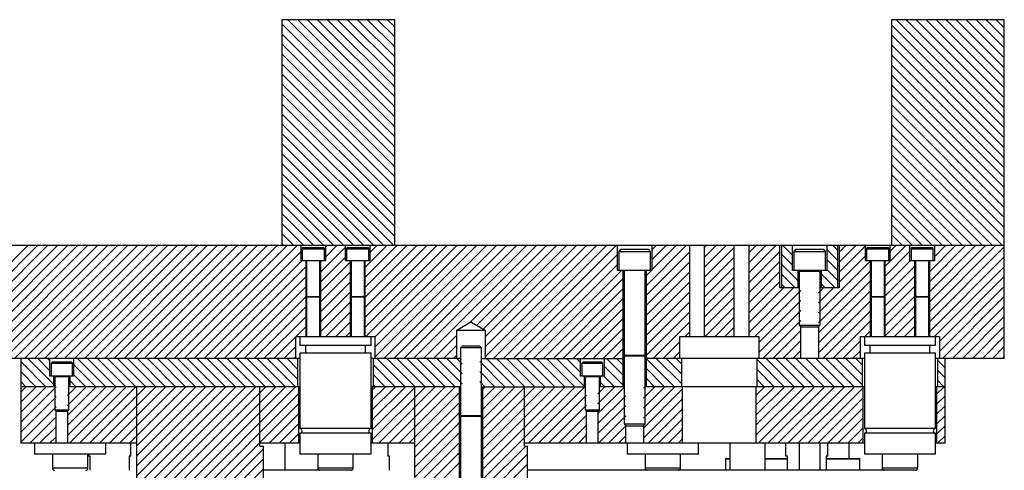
# Model space of a CAD drawing. Header units: inches. Extents: x 1772 to 2706, y -534 to -52.
# Tile 124 of 256: x 1902 to 1919, y -463 to -455. Entities that reach past the tile are written whole.
import ezdxf

# ---------------------------------------------------------------- set-up
doc = ezdxf.new("R2010")
doc.units = ezdxf.units.IN
doc.header["$LTSCALE"] = 0.5
doc.header["$MEASUREMENT"] = 0
doc.layers.add('SID-M-F', color=202, linetype='Continuous')
doc.layers.add('SID-M-S', color=105, linetype='Continuous')

msp = doc.modelspace()

# ---------------------------------------------------------------- linework, layer by layer
at = {"layer": 'SID-M-F', "linetype": 'Continuous'}
for p, q in [((1908.32841, -457.46836), (1906.32841, -455.46836)), ((1908.32841, -457.29159), (1906.43155, -455.39473)), ((1908.32841, -457.11481), (1906.60833, -455.39473)), ((1908.32841, -456.93803), (1906.7851, -455.39473)), ((1908.32841, -456.76126), (1906.96188, -455.39473)), ((1908.32841, -456.58448), (1907.13866, -455.39473)), ((1908.32841, -456.4077), (1907.31543, -455.39473)), ((1908.32841, -456.23093), (1907.49221, -455.39473)), ((1908.32841, -456.05415), (1907.66899, -455.39473)), ((1908.32841, -455.87737), (1907.84576, -455.39473)), ((1908.32841, -455.70059), (1908.02254, -455.39473)), ((1908.32841, -455.52382), (1908.19932, -455.39473)), ((1919.12841, -457.48498), (1917.12841, -455.48498)), ((1919.12841, -457.30821), (1917.21493, -455.39473)), ((1919.12841, -457.13143), (1917.3917, -455.39473)), ((1919.12841, -456.95465), (1917.56848, -455.39473)), ((1919.12841, -456.77788), (1917.74526, -455.39473)), ((1919.12841, -456.6011), (1917.92203, -455.39473)), ((1919.12841, -456.42432), (1918.09881, -455.39473)), ((1919.12841, -456.24755), (1918.27559, -455.39473)), ((1919.12841, -456.07077), (1918.45236, -455.39473)), ((1919.12841, -455.89399), (1918.62914, -455.39473)), ((1919.12841, -455.71722), (1918.80592, -455.39473)), ((1919.12841, -455.54044), (1918.98269, -455.39473)), ((1908.32841, -457.64514), (1906.32841, -455.64514)), ((1919.12841, -457.66176), (1917.12841, -455.66176)), ((1908.32841, -457.82192), (1906.32841, -455.82192)), ((1919.12841, -457.83854), (1917.12841, -455.83854)), ((1908.32841, -457.99869), (1906.32841, -455.99869)), ((1919.12841, -458.01531), (1917.12841, -456.01531)), ((1908.32841, -458.17547), (1906.32841, -456.17547)), ((1919.12841, -458.19209), (1917.12841, -456.19209)), ((1908.32841, -458.35225), (1906.32841, -456.35225)), ((1908.32841, -458.52902), (1906.32841, -456.52902)), ((1919.12841, -458.36887), (1917.12841, -456.36887)), ((1908.32841, -458.7058), (1906.32841, -456.7058)), ((1919.12841, -458.54564), (1917.12841, -456.54564)), ((1908.32841, -458.88258), (1906.32841, -456.88258)), ((1919.12841, -458.72242), (1917.12841, -456.72242)), ((1908.32841, -459.05935), (1906.32841, -457.05935)), ((1919.12841, -458.8992), (1917.12841, -456.8992)), ((1908.32841, -459.23613), (1906.32841, -457.23613)), ((1919.12841, -459.07597), (1917.12841, -457.07597)), ((1908.31023, -459.39473), (1906.32841, -457.41291)), ((1919.12841, -459.25275), (1917.12841, -457.25275)), ((1919.09361, -459.39473), (1917.12841, -457.42953)), ((1908.13345, -459.39473), (1906.32841, -457.58968)), ((1918.91683, -459.39473), (1917.12841, -457.6063)), ((1907.95668, -459.39473), (1906.32841, -457.76646)), ((1918.74005, -459.39473), (1917.12841, -457.78308)), ((1907.7799, -459.39473), (1906.32841, -457.94324)), ((1918.56328, -459.39473), (1917.12841, -457.95986)), ((1907.60312, -459.39473), (1906.32841, -458.12001)), ((1918.3865, -459.39473), (1917.12841, -458.13663)), ((1907.42635, -459.39473), (1906.32841, -458.29679)), ((1918.20972, -459.39473), (1917.12841, -458.31341)), ((1907.24957, -459.39473), (1906.32841, -458.47357)), ((1918.03295, -459.39473), (1917.12841, -458.49019)), ((1907.07279, -459.39473), (1906.32841, -458.65034)), ((1917.85617, -459.39473), (1917.12841, -458.66696)), ((1906.89602, -459.39473), (1906.32841, -458.82712)), ((1917.67939, -459.39473), (1917.12841, -458.84374)), ((1906.71924, -459.39473), (1906.32841, -459.0039)), ((1917.50262, -459.39473), (1917.12841, -459.02052)), ((1906.54246, -459.39473), (1906.32841, -459.18067)), ((1917.32584, -459.39473), (1917.12841, -459.19729)), ((1900.28141, -460.9378), (1901.82448, -459.39473)), ((1900.28141, -461.11458), (1902.00126, -459.39473)), ((1900.28141, -461.29135), (1902.17803, -459.39473)), ((1900.35481, -461.39473), (1902.35481, -459.39473)), ((1900.53159, -461.39473), (1902.53159, -459.39473)), ((1900.70836, -461.39473), (1902.70836, -459.39473)), ((1900.88514, -461.39473), (1902.88514, -459.39473)), ((1901.06192, -461.39473), (1903.06192, -459.39473)), ((1901.23869, -461.39473), (1903.23869, -459.39473)), ((1901.41547, -461.39473), (1903.41547, -459.39473)), ((1901.59225, -461.39473), (1903.59225, -459.39473)), ((1901.76902, -461.39473), (1903.76902, -459.39473)), ((1901.9458, -461.39473), (1903.9458, -459.39473)), ((1902.12258, -461.39473), (1904.12258, -459.39473)), ((1902.29935, -461.39473), (1904.29935, -459.39473)), ((1902.47613, -461.39473), (1904.47613, -459.39473)), ((1902.65291, -461.39473), (1904.65291, -459.39473)), ((1902.82968, -461.39473), (1904.82968, -459.39473)), ((1903.00646, -461.39473), (1905.00646, -459.39473)), ((1903.18324, -461.39473), (1905.18324, -459.39473)), ((1903.36001, -461.39473), (1905.36001, -459.39473)), ((1903.53679, -461.39473), (1905.53679, -459.39473)), ((1903.71357, -461.39473), (1905.71357, -459.39473)), ((1903.89034, -461.39473), (1905.89034, -459.39473)), ((1904.06712, -461.39473), (1906.06712, -459.39473)), ((1904.2439, -461.39473), (1906.2439, -459.39473)), ((1904.42067, -461.39473), (1906.42067, -459.39473)), ((1904.59745, -461.39473), (1906.59745, -459.39473)), ((1904.77423, -461.39473), (1906.66817, -459.50078)), ((1906.36568, -459.39473), (1906.32841, -459.35745)), ((1907.01266, -459.8634), (1907.45557, -459.42049)), ((1907.10124, -459.42127), (1907.12778, -459.39473)), ((1907.10124, -459.59804), (1907.30456, -459.39473)), ((1907.80006, -459.78311), (1908.18844, -459.39473)), ((1907.80006, -459.95988), (1908.36522, -459.39473)), ((1907.80006, -460.13666), (1908.54199, -459.39473)), ((1907.80006, -460.31344), (1908.71877, -459.39473)), ((1907.80006, -460.49021), (1908.89555, -459.39473)), ((1907.80006, -460.66699), (1909.07232, -459.39473)), ((1907.80006, -460.84377), (1909.2491, -459.39473)), ((1907.81548, -461.00512), (1909.42588, -459.39473)), ((1907.88864, -459.51775), (1908.01166, -459.39473)), ((1907.97841, -461.01897), (1909.60265, -459.39473)), ((1907.97841, -461.19575), (1909.77943, -459.39473)), ((1907.97841, -461.37253), (1909.95621, -459.39473)), ((1908.13298, -461.39473), (1910.13298, -459.39473)), ((1908.30976, -461.39473), (1910.30976, -459.39473)), ((1908.48654, -461.39473), (1910.48654, -459.39473)), ((1908.66331, -461.39473), (1910.66331, -459.39473)), ((1908.84009, -461.39473), (1910.84009, -459.39473)), ((1909.65004, -460.76156), (1911.01687, -459.39473)), ((1909.78176, -460.80661), (1911.19364, -459.39473)), ((1909.89219, -460.87296), (1911.37042, -459.39473)), ((1909.92841, -461.01352), (1911.5472, -459.39473)), ((1909.92841, -461.19029), (1911.72397, -459.39473)), ((1909.92841, -461.36707), (1911.90075, -459.39473)), ((1910.07753, -461.39473), (1912.07753, -459.39473)), ((1910.2543, -461.39473), (1912.2543, -459.39473)), ((1912.78141, -460.10506), (1913.49174, -459.39473)), ((1912.78141, -460.28184), (1913.55675, -459.50649)), ((1912.88291, -459.47323), (1912.96141, -459.39473)), ((1912.88291, -459.65001), (1913.13819, -459.39473)), ((1912.88291, -459.82679), (1913.31496, -459.39473)), ((1913.81266, -459.42736), (1913.84529, -459.39473)), ((1913.81266, -459.60414), (1914.02207, -459.39473)), ((1913.81266, -459.78092), (1914.19885, -459.39473)), ((1913.81266, -459.95769), (1914.34415, -459.4262)), ((1914.60006, -459.52385), (1914.72918, -459.39473)), ((1914.60006, -459.70062), (1914.90595, -459.39473)), ((1914.60006, -459.8774), (1915.08273, -459.39473)), ((1914.60006, -460.05418), (1915.15341, -459.50083)), ((1915.37391, -459.56411), (1915.20452, -459.39473)), ((1916.17841, -459.66151), (1915.98291, -459.46601)), ((1916.17841, -459.48473), (1916.0884, -459.39473)), ((1916.20341, -459.51149), (1916.32017, -459.39473)), ((1916.20341, -459.68827), (1916.49695, -459.39473)), ((1916.20341, -459.86504), (1916.66817, -459.40028)), ((1917.01266, -459.7629), (1917.38083, -459.39473)), ((1917.01266, -459.93967), (1917.45557, -459.49676)), ((1917.10124, -459.49754), (1917.20405, -459.39473)), ((1917.14906, -459.39473), (1917.12841, -459.37407)), ((1917.80006, -459.85938), (1918.26471, -459.39473)), ((1917.80006, -460.03616), (1918.44149, -459.39473)), ((1917.80006, -460.21293), (1918.61827, -459.39473)), ((1917.80006, -460.38971), (1918.79504, -459.39473)), ((1917.80006, -460.56649), (1918.97182, -459.39473)), ((1917.80006, -460.74326), (1919.12841, -459.41492)), ((1917.88864, -459.41724), (1917.91116, -459.39473)), ((1917.88864, -459.59402), (1918.08794, -459.39473)), ((1904.951, -461.39473), (1906.67919, -459.66654)), ((1907.01266, -460.04018), (1907.45557, -459.59727)), ((1907.01266, -459.68663), (1907.03275, -459.66654)), ((1910.43108, -461.39473), (1912.27391, -459.5519)), ((1913.81266, -460.13447), (1914.34415, -459.60297)), ((1914.60006, -460.23095), (1915.15341, -459.67761)), ((1915.37391, -459.74089), (1915.17841, -459.54539)), ((1915.83466, -460.58735), (1916.75546, -459.66654)), ((1916.17841, -459.83828), (1915.98291, -459.64278)), ((1916.20341, -460.04182), (1916.66817, -459.57706)), ((1917.01266, -460.11645), (1917.46257, -459.66654)), ((1917.80006, -460.92004), (1919.12841, -459.59169)), ((1917.80006, -459.6826), (1917.81612, -459.66654)), ((1905.12778, -461.39473), (1906.75675, -459.76575)), ((1907.01266, -460.21696), (1907.54415, -459.68546)), ((1910.60786, -461.39473), (1912.27391, -459.72868)), ((1910.78463, -461.39473), (1912.34463, -459.83473)), ((1912.78141, -460.45862), (1913.55675, -459.68327)), ((1912.78141, -459.92829), (1912.87496, -459.83473)), ((1913.81266, -460.31125), (1914.34415, -459.77975)), ((1914.60006, -460.40773), (1915.15341, -459.85438)), ((1915.47541, -460.01917), (1915.17841, -459.72217)), ((1915.47541, -459.84239), (1915.46774, -459.83473)), ((1915.83466, -460.76412), (1916.75675, -459.84203)), ((1916.17841, -460.01506), (1915.98291, -459.81956)), ((1917.01266, -460.29323), (1917.54415, -459.76173)), ((1917.89176, -461.00512), (1919.12841, -459.76847)), ((1905.30456, -461.39473), (1906.75675, -459.94253)), ((1907.01266, -460.39373), (1907.54415, -459.86224)), ((1910.96141, -461.39473), (1912.37541, -459.98073)), ((1912.78141, -460.63539), (1913.55675, -459.86005)), ((1913.81266, -460.48802), (1914.34415, -459.95653)), ((1915.42419, -460.14473), (1915.17841, -459.89894)), ((1915.83466, -460.9409), (1916.75675, -460.0188)), ((1916.1313, -460.14473), (1915.88141, -459.89484)), ((1917.01266, -460.47), (1917.54415, -459.93851)), ((1917.97841, -461.09525), (1919.12841, -459.94525)), ((1905.48133, -461.39473), (1906.75675, -460.11931)), ((1907.01266, -460.57051), (1907.54415, -460.03901)), ((1911.13819, -461.39473), (1912.37541, -460.15751)), ((1912.78141, -460.81217), (1913.55675, -460.03682)), ((1913.81266, -460.6648), (1914.34415, -460.1333)), ((1914.60006, -460.58451), (1915.15341, -460.03116)), ((1914.60006, -460.76128), (1915.21661, -460.14473)), ((1914.60006, -460.93806), (1915.39339, -460.14473)), ((1914.70977, -461.00512), (1915.52216, -460.19274)), ((1915.24741, -460.14473), (1915.17841, -460.07572)), ((1915.83466, -460.23379), (1915.92372, -460.14473)), ((1915.83466, -460.41057), (1916.1005, -460.14473)), ((1915.83466, -461.11768), (1916.75675, -460.19558)), ((1915.95452, -460.14473), (1915.88141, -460.07161)), ((1917.01266, -460.64678), (1917.54415, -460.11528)), ((1917.97841, -461.27202), (1919.12841, -460.12202)), ((1905.65811, -461.39473), (1906.75675, -460.29608)), ((1907.01266, -460.74729), (1907.54415, -460.21579)), ((1911.31496, -461.39473), (1912.37541, -460.33429)), ((1912.78141, -460.98895), (1913.55675, -460.2136)), ((1913.81266, -460.84158), (1914.34415, -460.31008)), ((1914.77841, -461.11327), (1915.52216, -460.36952)), ((1915.83466, -461.29445), (1916.75675, -460.37236)), ((1917.01266, -460.82356), (1917.54415, -460.29206)), ((1918.03248, -461.39473), (1919.12841, -460.2988)), ((1905.83489, -461.39473), (1906.75675, -460.47286)), ((1907.01266, -460.92406), (1907.54415, -460.39257)), ((1911.49174, -461.39473), (1912.37541, -460.51106)), ((1912.78141, -461.16572), (1913.55675, -460.39038)), ((1913.82589, -461.00512), (1914.34415, -460.48686)), ((1914.77841, -461.29004), (1915.52216, -460.54629)), ((1915.91116, -461.39473), (1916.75675, -460.54913)), ((1917.01266, -461.00033), (1917.54415, -460.46884)), ((1918.20926, -461.39473), (1919.12841, -460.47558)), ((1906.01166, -461.39473), (1906.75675, -460.64964)), ((1907.10838, -461.00512), (1907.54415, -460.56934)), ((1911.66852, -461.39473), (1912.37541, -460.68784)), ((1912.78141, -461.3425), (1913.55675, -460.56715)), ((1914.00267, -461.00512), (1914.34415, -460.66363)), ((1914.8505, -461.39473), (1915.52216, -460.72307)), ((1916.08794, -461.39473), (1916.75675, -460.72591)), ((1917.18465, -461.00512), (1917.54415, -460.64561)), ((1918.38603, -461.39473), (1919.12841, -460.65235)), ((1906.18844, -461.39473), (1906.75675, -460.82641)), ((1907.28515, -461.00512), (1907.54415, -460.74612)), ((1911.84529, -461.39473), (1912.37541, -460.86462)), ((1912.90595, -461.39473), (1913.55675, -460.74393)), ((1914.17944, -461.00512), (1914.34415, -460.84041)), ((1915.02728, -461.39473), (1915.52216, -460.89985)), ((1916.65432, -461.00512), (1916.75675, -460.90269)), ((1917.36143, -461.00512), (1917.54415, -460.82239)), ((1918.56281, -461.39473), (1919.12841, -460.82913)), ((1906.75482, -461.00512), (1906.75675, -461.00319)), ((1907.46193, -461.00512), (1907.54415, -460.9229)), ((1909.01687, -461.39473), (1909.42841, -460.98319)), ((1912.02207, -461.39473), (1912.37541, -461.04139)), ((1913.47234, -461.00512), (1913.55675, -460.92071)), ((1915.20405, -461.39473), (1915.52216, -461.07662)), ((1917.5382, -461.00512), (1917.54415, -460.99917)), ((1918.73959, -461.39473), (1919.12841, -461.00591)), ((1906.36522, -461.39473), (1906.57841, -461.18154)), ((1909.19364, -461.39473), (1909.42841, -461.15996)), ((1912.19885, -461.39473), (1912.37541, -461.21817)), ((1913.08273, -461.39473), (1913.37841, -461.09905)), ((1916.26471, -461.39473), (1916.57841, -461.08103)), ((1918.91636, -461.39473), (1919.12841, -461.18268)), ((1902.28791, -461.85769), (1901.82495, -461.39473)), ((1902.21741, -461.61041), (1902.00172, -461.39473)), ((1902.21741, -461.43363), (1902.1785, -461.39473)), ((1903.20883, -461.89473), (1902.70883, -461.39473)), ((1903.38561, -461.89473), (1902.88561, -461.39473)), ((1903.56238, -461.89473), (1903.06238, -461.39473)), ((1903.73916, -461.89473), (1903.23916, -461.39473)), ((1903.91594, -461.89473), (1903.41594, -461.39473)), ((1904.09271, -461.89473), (1903.59271, -461.39473)), ((1904.26949, -461.89473), (1903.76949, -461.39473)), ((1904.44627, -461.89473), (1903.94627, -461.39473)), ((1904.62304, -461.89473), (1904.12304, -461.39473)), ((1904.79982, -461.89473), (1904.29982, -461.39473)), ((1904.9766, -461.89473), (1904.4766, -461.39473)), ((1905.15337, -461.89473), (1904.65337, -461.39473)), ((1905.33015, -461.89473), (1904.83015, -461.39473)), ((1905.50693, -461.89473), (1905.00693, -461.39473)), ((1905.6837, -461.89473), (1905.1837, -461.39473)), ((1905.86048, -461.89473), (1905.36048, -461.39473)), ((1906.03726, -461.89473), (1905.53726, -461.39473)), ((1906.21403, -461.89473), (1905.71403, -461.39473)), ((1906.39081, -461.89473), (1905.89081, -461.39473)), ((1906.56759, -461.89473), (1906.06759, -461.39473)), ((1906.61341, -461.76377), (1906.24436, -461.39473)), ((1906.61341, -461.58699), (1906.42114, -461.39473)), ((1906.54199, -461.39473), (1906.57841, -461.35831)), ((1906.61341, -461.41022), (1906.59792, -461.39473)), ((1908.51213, -461.89473), (1908.01213, -461.39473)), ((1908.68891, -461.89473), (1908.18891, -461.39473)), ((1908.86568, -461.89473), (1908.36568, -461.39473)), ((1909.04246, -461.89473), (1908.54246, -461.39473)), ((1909.21924, -461.89473), (1908.71924, -461.39473)), ((1909.39602, -461.89473), (1908.89602, -461.39473)), ((1909.52216, -461.84409), (1909.07279, -461.39473)), ((1909.52216, -461.66732), (1909.24957, -461.39473)), ((1909.37042, -461.39473), (1909.42841, -461.33674)), ((1909.52216, -461.49054), (1909.42635, -461.39473)), ((1910.45668, -461.89473), (1909.95668, -461.39473)), ((1910.63345, -461.89473), (1910.13345, -461.39473)), ((1910.81023, -461.89473), (1910.31023, -461.39473)), ((1910.98701, -461.89473), (1910.48701, -461.39473)), ((1911.16378, -461.89473), (1910.66378, -461.39473)), ((1911.34056, -461.89473), (1910.84056, -461.39473)), ((1911.51734, -461.89473), (1911.01734, -461.39473)), ((1911.68791, -461.88852), (1911.19411, -461.39473)), ((1911.61741, -461.64125), (1911.37089, -461.39473)), ((1911.61741, -461.46447), (1911.54767, -461.39473)), ((1912.37541, -461.69214), (1912.078, -461.39473)), ((1912.37541, -461.51536), (1912.25477, -461.39473)), ((1913.2851, -461.89473), (1912.7851, -461.39473)), ((1913.41341, -461.84626), (1912.96188, -461.39473)), ((1913.41341, -461.66948), (1913.13866, -461.39473)), ((1913.25951, -461.39473), (1913.37841, -461.27583)), ((1913.41341, -461.4927), (1913.31543, -461.39473)), ((1915.22965, -461.89473), (1914.74341, -461.40849)), ((1915.40642, -461.89473), (1914.90642, -461.39473)), ((1915.5832, -461.89473), (1915.0832, -461.39473)), ((1915.75998, -461.89473), (1915.25998, -461.39473)), ((1915.38083, -461.39473), (1915.52216, -461.2534)), ((1915.93675, -461.89473), (1915.43675, -461.39473)), ((1916.11353, -461.89473), (1915.61353, -461.39473)), ((1916.29031, -461.89473), (1915.79031, -461.39473)), ((1916.46708, -461.89473), (1915.96708, -461.39473)), ((1916.61341, -461.86427), (1916.14386, -461.39473)), ((1916.61341, -461.6875), (1916.32064, -461.39473)), ((1916.44149, -461.39473), (1916.57841, -461.25781)), ((1916.61341, -461.51072), (1916.49741, -461.39473)), ((1919.09314, -461.39473), (1919.12841, -461.35946)), ((1902.14817, -461.89473), (1901.70341, -461.44996)), ((1903.03205, -461.89473), (1902.63941, -461.50208)), ((1908.33535, -461.89473), (1907.94341, -461.50278)), ((1910.2799, -461.89473), (1909.83466, -461.44949)), ((1912.37541, -461.86892), (1912.03941, -461.53292)), ((1913.10833, -461.89473), (1912.78141, -461.56781)), ((1915.05287, -461.89473), (1914.74341, -461.58526)), ((1918.07841, -461.56151), (1917.94341, -461.42651)), ((1901.97139, -461.89473), (1901.70341, -461.62674)), ((1902.85528, -461.89473), (1902.63941, -461.67886)), ((1908.15858, -461.89473), (1907.94341, -461.67956)), ((1910.10312, -461.89473), (1909.83466, -461.62626)), ((1911.68791, -461.71175), (1911.68089, -461.70473)), ((1912.22444, -461.89473), (1912.03444, -461.70473)), ((1912.93155, -461.89473), (1912.78141, -461.74459)), ((1914.87609, -461.89473), (1914.74341, -461.76204)), ((1918.07841, -461.73828), (1917.94341, -461.60328)), ((1901.79462, -461.89473), (1901.70341, -461.80352)), ((1901.70341, -461.99067), (1901.79935, -461.89473)), ((1901.70341, -462.16745), (1901.97613, -461.89473)), ((1901.70341, -462.34423), (1902.15291, -461.89473)), ((1901.70341, -462.521), (1902.32791, -461.8965)), ((1902.52891, -462.04906), (1902.68324, -461.89473)), ((1902.52891, -462.22583), (1902.86001, -461.89473)), ((1902.52891, -462.40261), (1903.03679, -461.89473)), ((1902.52891, -462.57939), (1903.21357, -461.89473)), ((1902.52891, -462.75616), (1903.39034, -461.89473)), ((1902.56712, -462.89473), (1903.56712, -461.89473)), ((1902.6785, -461.89473), (1902.56891, -461.78513)), ((1902.62555, -465.66473), (1906.39555, -461.89473)), ((1902.7439, -462.89473), (1903.7439, -461.89473)), ((1902.80232, -465.66473), (1906.57232, -461.89473)), ((1902.92067, -462.89473), (1903.92067, -461.89473)), ((1903.09745, -462.89473), (1904.09745, -461.89473)), ((1903.27423, -462.89473), (1904.27423, -461.89473)), ((1903.451, -462.89473), (1904.451, -461.89473)), ((1903.62778, -462.89473), (1904.62778, -461.89473)), ((1903.75341, -462.94588), (1904.80456, -461.89473)), ((1903.75341, -463.12265), (1904.98133, -461.89473)), ((1903.75341, -463.29943), (1905.15811, -461.89473)), ((1903.75341, -463.47621), (1905.33489, -461.89473)), ((1903.75341, -463.65298), (1905.51166, -461.89473)), ((1903.75341, -463.82976), (1905.68844, -461.89473)), ((1903.75341, -464.00654), (1905.86522, -461.89473)), ((1903.75341, -464.18331), (1906.04199, -461.89473)), ((1903.75341, -464.36009), (1906.21877, -461.89473)), ((1907.92841, -461.95286), (1907.98654, -461.89473)), ((1907.92841, -462.12963), (1908.16331, -461.89473)), ((1907.92841, -462.30641), (1908.34009, -461.89473)), ((1907.92841, -462.48319), (1908.51687, -461.89473)), ((1907.92841, -462.65996), (1908.69364, -461.89473)), ((1907.92841, -462.83674), (1908.87042, -461.89473)), ((1907.9818, -461.89473), (1907.94341, -461.85633)), ((1908.0472, -462.89473), (1909.0472, -461.89473)), ((1908.22397, -462.89473), (1909.22397, -461.89473)), ((1908.40075, -462.89473), (1909.40075, -461.89473)), ((1909.92635, -461.89473), (1909.83466, -461.80304)), ((1909.88141, -461.9444), (1909.93108, -461.89473)), ((1909.88141, -462.12118), (1910.10786, -461.89473)), ((1909.88141, -462.29796), (1910.28463, -461.89473)), ((1909.88141, -462.47473), (1910.46141, -461.89473)), ((1909.88141, -462.65151), (1910.63819, -461.89473)), ((1909.88141, -462.82829), (1910.81496, -461.89473)), ((1909.88141, -463.00506), (1910.99174, -461.89473)), ((1909.88141, -463.18184), (1911.16852, -461.89473)), ((1909.88141, -463.35862), (1911.34529, -461.89473)), ((1909.88141, -463.53539), (1911.52207, -461.89473)), ((1910.69885, -462.89473), (1911.69885, -461.89473)), ((1911.92891, -462.01822), (1912.0524, -461.89473)), ((1911.92891, -462.195), (1912.22918, -461.89473)), ((1911.92891, -462.37178), (1912.40595, -461.89473)), ((1912.04767, -461.89473), (1911.96891, -461.81597)), ((1912.73466, -461.91958), (1912.75951, -461.89473)), ((1912.73466, -462.09636), (1912.93628, -461.89473)), ((1912.73466, -462.27313), (1913.11306, -461.89473)), ((1912.73466, -462.44991), (1913.28984, -461.89473)), ((1912.73466, -462.62669), (1913.42841, -461.93294)), ((1914.72841, -462.04715), (1914.88083, -461.89473)), ((1914.72841, -462.22393), (1915.05761, -461.89473)), ((1914.72841, -462.4007), (1915.23438, -461.89473)), ((1914.72841, -462.57748), (1915.41116, -461.89473)), ((1914.72841, -462.75426), (1915.58794, -461.89473)), ((1914.76471, -462.89473), (1915.76471, -461.89473)), ((1914.94149, -462.89473), (1915.94149, -461.89473)), ((1915.11827, -462.89473), (1916.11827, -461.89473)), ((1915.29504, -462.89473), (1916.29504, -461.89473)), ((1915.47182, -462.89473), (1916.47182, -461.89473)), ((1915.6486, -462.89473), (1916.62841, -461.91492)), ((1917.92841, -462.02913), (1918.06281, -461.89473)), ((1918.05807, -461.89473), (1917.94341, -461.78006)), ((1901.70341, -462.69778), (1902.32791, -462.07328)), ((1902.9791, -465.66473), (1906.62841, -462.01542)), ((1908.57753, -462.89473), (1909.47541, -461.99685)), ((1910.87562, -462.89473), (1911.72791, -462.04245)), ((1911.92891, -462.54855), (1912.42216, -462.0553)), ((1912.73466, -462.80346), (1913.42841, -462.10971)), ((1915.82537, -462.89473), (1916.62841, -462.09169)), ((1917.92841, -462.20591), (1918.07841, -462.05591)), ((1901.70341, -462.87456), (1902.32791, -462.25006)), ((1903.15588, -465.66473), (1906.62841, -462.1922)), ((1908.67841, -462.97063), (1909.47541, -462.17363)), ((1911.0524, -462.89473), (1911.72791, -462.21922)), ((1911.92891, -462.72533), (1912.42216, -462.23208)), ((1912.82017, -462.89473), (1913.42841, -462.28649)), ((1916.00215, -462.89473), (1916.62841, -462.26847)), ((1917.92841, -462.38268), (1918.07841, -462.23268)), ((1901.86001, -462.89473), (1902.32791, -462.42683)), ((1906.10265, -462.89473), (1906.62841, -462.36897)), ((1908.67841, -463.1474), (1909.47541, -462.3504)), ((1911.22918, -462.89473), (1911.72791, -462.396)), ((1911.93628, -462.89473), (1912.42216, -462.40886)), ((1912.99695, -462.89473), (1913.42841, -462.46327)), ((1916.17893, -462.89473), (1916.62841, -462.44525)), ((1917.92841, -462.55946), (1918.07841, -462.40946)), ((1902.03679, -462.89473), (1902.32791, -462.60361)), ((1906.27943, -462.89473), (1906.62841, -462.54575)), ((1908.67841, -463.32418), (1909.47541, -462.52718)), ((1911.40595, -462.89473), (1911.72791, -462.57278)), ((1912.11306, -462.89473), (1912.42216, -462.58563)), ((1913.17372, -462.89473), (1913.42841, -462.64004)), ((1916.3557, -462.89473), (1916.62841, -462.62202)), ((1917.92841, -462.73624), (1918.07841, -462.58624)), ((1902.21357, -462.89473), (1902.32791, -462.78039)), ((1906.45621, -462.89473), (1906.62841, -462.72253)), ((1908.67841, -463.50096), (1909.47541, -462.70396)), ((1911.58273, -462.89473), (1911.72791, -462.74955)), ((1912.28984, -462.89473), (1912.42216, -462.76241)), ((1913.3505, -462.89473), (1913.42841, -462.81682)), ((1916.53248, -462.89473), (1916.62841, -462.7988)), ((1917.94669, -462.89473), (1918.07841, -462.76301)), ((1903.33265, -465.66473), (1906.00341, -462.99397)), ((1908.67841, -463.67773), (1909.47541, -462.88073)), ((1909.91885, -463.67473), (1910.64885, -462.94473)), ((1908.67841, -463.85451), (1909.47541, -463.05751)), ((1909.98291, -463.78745), (1910.67841, -463.09195)), ((1903.50943, -465.66473), (1906.00341, -463.17075)), ((1908.67841, -464.03129), (1909.47541, -463.23429)), ((1909.98291, -463.96422), (1910.67841, -463.26872)), ((1903.68621, -465.66473), (1906.00341, -463.34753))]:
    msp.add_line(p, q, dxfattribs=at)
at = {"layer": 'SID-M-S'}
for p, q in [((1906.32841, -455.39473), (1906.32841, -459.39473)), ((1908.32841, -455.39473), (1906.32841, -455.39473)), ((1908.32841, -459.39473), (1908.32841, -455.39473)), ((1917.12841, -455.39473), (1917.12841, -459.39473)), ((1919.12841, -455.39473), (1917.12841, -455.39473)), ((1919.12841, -461.39473), (1919.12841, -455.39473)), ((1919.12841, -459.39473), (1873.62841, -459.39473)), ((1906.66817, -459.66654), (1906.66817, -459.39473)), ((1906.68786, -459.45), (1906.68786, -459.66654)), ((1906.68786, -459.45), (1907.08156, -459.45)), ((1906.70754, -459.43032), (1907.06187, -459.43032)), ((1907.08156, -459.66654), (1907.08156, -459.45)), ((1907.10124, -459.39473), (1907.10124, -459.66654)), ((1907.45557, -459.66654), (1907.45557, -459.39473)), ((1907.47526, -459.45), (1907.47526, -459.66654)), ((1907.47526, -459.45), (1907.86896, -459.45)), ((1907.49494, -459.43032), (1907.84927, -459.43032)), ((1907.86896, -459.66654), (1907.86896, -459.45)), ((1907.88864, -459.39473), (1907.88864, -459.66654)), ((1912.27391, -459.83473), (1912.27391, -459.39473)), ((1912.33466, -459.45973), (1912.29716, -459.49723)), ((1912.29716, -459.49723), (1912.29716, -459.83473)), ((1912.29716, -459.49723), (1912.85966, -459.49723)), ((1912.33466, -459.45973), (1912.82216, -459.45973)), ((1912.85966, -459.49723), (1912.82216, -459.45973)), ((1912.85966, -459.83473), (1912.85966, -459.49723)), ((1912.88291, -459.39473), (1912.88291, -459.83473)), ((1913.55675, -461.00512), (1913.55675, -459.39473)), ((1913.81266, -459.39473), (1913.81266, -461.00512)), ((1914.34415, -461.00512), (1914.34415, -459.39473)), ((1914.60006, -459.39473), (1914.60006, -461.00512)), ((1915.15341, -460.14473), (1915.15341, -459.39473)), ((1915.17841, -459.39473), (1915.17841, -460.14473)), ((1915.37391, -459.83473), (1915.37391, -459.39473)), ((1915.43466, -459.45973), (1915.39716, -459.49723)), ((1915.39716, -459.49723), (1915.39716, -459.83473)), ((1915.39716, -459.49723), (1915.95966, -459.49723)), ((1915.43466, -459.45973), (1915.92216, -459.45973)), ((1915.95966, -459.49723), (1915.92216, -459.45973)), ((1915.95966, -459.83473), (1915.95966, -459.49723)), ((1915.98291, -459.39473), (1915.98291, -459.83473)), ((1916.17841, -460.14473), (1916.17841, -459.39473)), ((1916.20341, -459.39473), (1916.20341, -460.14473)), ((1916.66817, -459.66654), (1916.66817, -459.39473)), ((1916.68786, -459.45), (1916.68786, -459.66654)), ((1916.68786, -459.45), (1917.08156, -459.45)), ((1916.70754, -459.43032), (1917.06187, -459.43032)), ((1917.08156, -459.66654), (1917.08156, -459.45)), ((1917.10124, -459.39473), (1917.10124, -459.66654)), ((1917.45557, -459.66654), (1917.45557, -459.39473)), ((1917.47526, -459.45), (1917.47526, -459.66654)), ((1917.47526, -459.45), (1917.86896, -459.45)), ((1917.49494, -459.43032), (1917.84927, -459.43032)), ((1917.86896, -459.66654), (1917.86896, -459.45)), ((1917.88864, -459.39473), (1917.88864, -459.66654)), ((1907.10124, -459.66654), (1906.66817, -459.66654)), ((1906.75675, -461.00512), (1906.75675, -459.66654)), ((1906.7666, -459.66654), (1906.7666, -460.29685)), ((1907.00282, -460.29685), (1907.00282, -459.66654)), ((1907.01266, -459.66654), (1907.01266, -461.00512)), ((1907.88864, -459.66654), (1907.45557, -459.66654)), ((1907.54415, -461.00512), (1907.54415, -459.66654)), ((1907.554, -459.66654), (1907.554, -460.29685)), ((1907.79022, -460.29685), (1907.79022, -459.66654)), ((1907.80006, -459.66654), (1907.80006, -461.00512)), ((1917.10124, -459.66654), (1916.66817, -459.66654)), ((1916.75675, -461.00512), (1916.75675, -459.66654)), ((1916.7666, -459.66654), (1916.7666, -460.29685)), ((1917.00282, -460.29685), (1917.00282, -459.66654)), ((1917.01266, -459.66654), (1917.01266, -461.00512)), ((1917.88864, -459.66654), (1917.45557, -459.66654)), ((1917.54415, -461.00512), (1917.54415, -459.66654)), ((1917.554, -459.66654), (1917.554, -460.29685)), ((1917.79022, -460.29685), (1917.79022, -459.66654)), ((1917.80006, -459.66654), (1917.80006, -461.00512)), ((1912.88291, -459.83473), (1912.27391, -459.83473)), ((1912.37541, -461.89473), (1912.37541, -459.83473)), ((1912.39091, -459.83473), (1912.39091, -461.33512)), ((1912.76591, -461.33512), (1912.76591, -459.83473)), ((1912.78141, -459.83473), (1912.78141, -461.89473)), ((1915.98291, -459.83473), (1915.37391, -459.83473)), ((1915.47541, -460.14473), (1915.47541, -459.83473)), ((1915.49091, -459.83473), (1915.49091, -459.83512)), ((1915.49091, -459.83512), (1915.86591, -459.83512)), ((1915.51796, -459.83665), (1915.49091, -459.8465)), ((1915.49091, -459.8465), (1915.49091, -460.80348)), ((1915.49091, -459.8465), (1915.86591, -459.8465)), ((1915.51796, -459.83665), (1915.83885, -459.83665)), ((1915.86591, -459.8465), (1915.83885, -459.83665)), ((1915.86591, -459.83512), (1915.86591, -459.83473)), ((1915.86591, -460.80348), (1915.86591, -459.8465)), ((1915.88141, -459.83473), (1915.88141, -460.14473)), ((1915.49091, -460.14473), (1915.15341, -460.14473)), ((1916.20341, -460.14473), (1915.86591, -460.14473)), ((1906.7666, -460.29685), (1907.00282, -460.29685)), ((1906.78208, -460.29838), (1906.7666, -460.30402)), ((1906.7666, -460.30402), (1906.7666, -461.00512)), ((1906.7666, -460.30402), (1907.00282, -460.30402)), ((1906.78208, -460.29838), (1906.98733, -460.29838)), ((1907.00282, -460.30402), (1906.98733, -460.29838)), ((1907.00282, -461.00512), (1907.00282, -460.30402)), ((1907.554, -460.29685), (1907.79022, -460.29685)), ((1907.56949, -460.29838), (1907.554, -460.30402)), ((1907.554, -460.30402), (1907.554, -461.00512)), ((1907.554, -460.30402), (1907.79022, -460.30402)), ((1907.56949, -460.29838), (1907.77473, -460.29838)), ((1907.79022, -460.30402), (1907.77473, -460.29838)), ((1907.79022, -461.00512), (1907.79022, -460.30402)), ((1916.7666, -460.29685), (1917.00282, -460.29685)), ((1916.78208, -460.29838), (1916.7666, -460.30402)), ((1916.7666, -460.30402), (1916.7666, -461.00512)), ((1916.7666, -460.30402), (1917.00282, -460.30402)), ((1916.78208, -460.29838), (1916.98733, -460.29838)), ((1917.00282, -460.30402), (1916.98733, -460.29838)), ((1917.00282, -461.00512), (1917.00282, -460.30402)), ((1917.554, -460.29685), (1917.79022, -460.29685)), ((1917.56949, -460.29838), (1917.554, -460.30402)), ((1917.554, -460.30402), (1917.554, -461.00512)), ((1917.554, -460.30402), (1917.79022, -460.30402)), ((1917.56949, -460.29838), (1917.77473, -460.29838)), ((1917.79022, -460.30402), (1917.77473, -460.29838)), ((1917.79022, -461.00512), (1917.79022, -460.30402)), ((1909.42841, -460.89473), (1909.67841, -460.74451)), ((1909.42841, -460.89473), (1909.92841, -460.89473)), ((1909.42841, -461.39473), (1909.42841, -460.89473)), ((1909.67841, -460.74451), (1909.92841, -460.89473)), ((1909.92841, -460.89473), (1909.92841, -461.39473)), ((1915.49091, -460.80348), (1915.52216, -460.83473)), ((1915.49091, -460.80348), (1915.86591, -460.80348)), ((1915.52216, -461.39473), (1915.52216, -460.83473)), ((1915.52216, -460.83473), (1915.83466, -460.83473)), ((1915.83466, -460.83473), (1915.86591, -460.80348)), ((1915.83466, -460.83473), (1915.83466, -461.39473)), ((1906.57841, -461.39473), (1906.57841, -461.00512)), ((1906.57841, -461.00512), (1907.97841, -461.00512)), ((1906.64849, -461.00512), (1906.64849, -461.1626)), ((1907.90833, -461.1626), (1907.90833, -461.00512)), ((1907.97841, -461.00512), (1907.97841, -461.39473)), ((1913.37841, -461.00512), (1914.77841, -461.00512)), ((1913.37841, -461.39473), (1913.37841, -461.00512)), ((1914.77841, -461.00512), (1914.77841, -461.39473)), ((1916.57841, -461.00512), (1917.97841, -461.00512)), ((1916.57841, -461.39473), (1916.57841, -461.00512)), ((1916.64849, -461.00512), (1916.64849, -461.1626)), ((1917.90833, -461.1626), (1917.90833, -461.00512)), ((1917.97841, -461.00512), (1917.97841, -461.39473)), ((1907.90833, -461.1626), (1906.64849, -461.1626)), ((1906.74691, -461.1626), (1906.74691, -461.3004)), ((1907.8099, -461.3004), (1907.8099, -461.1626)), ((1909.52216, -461.17473), (1909.49091, -461.20598)), ((1909.49091, -461.20598), (1909.49091, -462.41296)), ((1909.86591, -461.20598), (1909.49091, -461.20598)), ((1909.83466, -461.17473), (1909.52216, -461.17473)), ((1909.86591, -461.20598), (1909.83466, -461.17473)), ((1909.86591, -462.41296), (1909.86591, -461.20598)), ((1917.90833, -461.1626), (1916.64849, -461.1626)), ((1916.74691, -461.1626), (1916.74691, -461.3004)), ((1917.8099, -461.3004), (1917.8099, -461.1626)), ((1906.64849, -461.39473), (1900.26591, -461.39473)), ((1901.70341, -461.39473), (1901.70341, -462.89473)), ((1902.21741, -461.70473), (1902.21741, -461.39473)), ((1902.63941, -461.39473), (1902.63941, -461.70473)), ((1906.61341, -461.89473), (1906.61341, -461.39473)), ((1906.64849, -461.3004), (1906.64849, -462.63706)), ((1907.90833, -461.3004), (1906.64849, -461.3004)), ((1907.90833, -462.63706), (1907.90833, -461.3004)), ((1909.49091, -461.39473), (1907.90833, -461.39473)), ((1907.94341, -461.39473), (1907.94341, -461.89473)), ((1909.86591, -461.39473), (1912.39091, -461.39473)), ((1911.61741, -461.70473), (1911.61741, -461.39473)), ((1912.03941, -461.39473), (1912.03941, -461.70473)), ((1912.39091, -461.33512), (1912.76591, -461.33512)), ((1912.41796, -461.33665), (1912.39091, -461.3465)), ((1912.39091, -461.3465), (1912.39091, -462.55348)), ((1912.39091, -461.3465), (1912.76591, -461.3465)), ((1912.41796, -461.33665), (1912.73885, -461.33665)), ((1912.76591, -461.3465), (1912.73885, -461.33665)), ((1912.76591, -462.55348), (1912.76591, -461.3465)), ((1916.64849, -461.39473), (1912.76591, -461.39473)), ((1913.41341, -461.89473), (1913.41341, -461.39473)), ((1914.74341, -461.39473), (1914.74341, -461.89473)), ((1916.61341, -461.89473), (1916.61341, -461.39473)), ((1916.64849, -461.3004), (1916.64849, -462.63706)), ((1917.90833, -461.3004), (1916.64849, -461.3004)), ((1917.90833, -462.63706), (1917.90833, -461.3004)), ((1919.12841, -461.39473), (1917.90833, -461.39473)), ((1917.94341, -461.39473), (1917.94341, -461.89473)), ((1918.07841, -462.89473), (1918.07841, -461.39473)), ((1902.26591, -461.45473), (1902.24091, -461.47973)), ((1902.24091, -461.47973), (1902.24091, -461.70473)), ((1902.24091, -461.47973), (1902.61591, -461.47973)), ((1902.26591, -461.45473), (1902.59091, -461.45473)), ((1902.61591, -461.47973), (1902.59091, -461.45473)), ((1902.61591, -461.70473), (1902.61591, -461.47973)), ((1911.66591, -461.45473), (1911.64091, -461.47973)), ((1911.64091, -461.47973), (1911.64091, -461.70473)), ((1911.64091, -461.47973), (1912.01591, -461.47973)), ((1911.66591, -461.45473), (1911.99091, -461.45473)), ((1912.01591, -461.47973), (1911.99091, -461.45473)), ((1912.01591, -461.70473), (1912.01591, -461.47973)), ((1902.63941, -461.70473), (1902.21741, -461.70473)), ((1902.28791, -461.89473), (1902.28791, -461.70473)), ((1902.30341, -461.70473), (1902.30341, -461.70512)), ((1902.30341, -461.70512), (1902.55341, -461.70512)), ((1902.32371, -461.70665), (1902.30341, -461.71404)), ((1902.30341, -461.71404), (1902.30341, -462.30523)), ((1902.30341, -461.71404), (1902.55341, -461.71404)), ((1902.32371, -461.70665), (1902.5331, -461.70665)), ((1902.55341, -461.71404), (1902.5331, -461.70665)), ((1902.55341, -461.70512), (1902.55341, -461.70473)), ((1902.55341, -462.30523), (1902.55341, -461.71404)), ((1902.56891, -461.70473), (1902.56891, -461.89473)), ((1912.03941, -461.70473), (1911.61741, -461.70473)), ((1911.68791, -461.89473), (1911.68791, -461.70473)), ((1911.70341, -461.70473), (1911.70341, -461.70512)), ((1911.70341, -461.70512), (1911.95341, -461.70512)), ((1911.72371, -461.70665), (1911.70341, -461.71404)), ((1911.70341, -461.71404), (1911.70341, -462.30523)), ((1911.70341, -461.71404), (1911.95341, -461.71404)), ((1911.72371, -461.70665), (1911.9331, -461.70665)), ((1911.95341, -461.71404), (1911.9331, -461.70665)), ((1911.95341, -461.70512), (1911.95341, -461.70473)), ((1911.95341, -462.30523), (1911.95341, -461.71404)), ((1911.96891, -461.70473), (1911.96891, -461.89473)), ((1902.30341, -461.89473), (1901.70341, -461.89473)), ((1906.64849, -461.89473), (1902.55341, -461.89473)), ((1903.75341, -461.89473), (1903.75341, -464.42473)), ((1905.93841, -462.94473), (1905.93841, -461.89473)), ((1906.62841, -462.89473), (1906.62841, -461.89473)), ((1909.49091, -461.89473), (1907.90833, -461.89473)), ((1907.92841, -461.89473), (1907.92841, -462.89473)), ((1908.67841, -461.89473), (1908.67841, -464.34473)), ((1909.47541, -463.67473), (1909.47541, -461.89473)), ((1909.86591, -461.89473), (1911.70341, -461.89473)), ((1909.88141, -461.89473), (1909.88141, -463.67473)), ((1910.62841, -462.94473), (1910.62841, -461.89473)), ((1912.39091, -461.89473), (1911.95341, -461.89473)), ((1916.64849, -461.89473), (1912.76591, -461.89473)), ((1913.42841, -462.89473), (1913.42841, -461.89473)), ((1914.72841, -461.89473), (1914.72841, -462.89473)), ((1916.62841, -462.89473), (1916.62841, -461.89473)), ((1918.07841, -461.89473), (1917.90833, -461.89473)), ((1917.92841, -461.89473), (1917.92841, -462.89473)), ((1902.30341, -462.30523), (1902.32791, -462.32973)), ((1902.30341, -462.30523), (1902.55341, -462.30523)), ((1902.32791, -462.89473), (1902.32791, -462.32973)), ((1902.32791, -462.32973), (1902.52891, -462.32973)), ((1902.52891, -462.32973), (1902.55341, -462.30523)), ((1902.52891, -462.32973), (1902.52891, -462.89473)), ((1909.49091, -462.41296), (1909.51796, -462.42281)), ((1909.86591, -462.41296), (1909.49091, -462.41296)), ((1909.49091, -462.42433), (1909.49091, -463.67473)), ((1909.86591, -462.42433), (1909.49091, -462.42433)), ((1909.83885, -462.42281), (1909.51796, -462.42281)), ((1909.83885, -462.42281), (1909.86591, -462.41296)), ((1909.86591, -463.67473), (1909.86591, -462.42433)), ((1911.70341, -462.30523), (1911.72791, -462.32973)), ((1911.70341, -462.30523), (1911.95341, -462.30523)), ((1911.72791, -462.89473), (1911.72791, -462.32973)), ((1911.72791, -462.32973), (1911.92891, -462.32973)), ((1911.92891, -462.32973), (1911.95341, -462.30523)), ((1911.92891, -462.32973), (1911.92891, -462.89473)), ((1907.90833, -462.63706), (1906.64849, -462.63706)), ((1912.39091, -462.55348), (1912.42216, -462.58473)), ((1912.39091, -462.55348), (1912.76591, -462.55348)), ((1912.42216, -462.89473), (1912.42216, -462.58473)), ((1912.42216, -462.58473), (1912.73466, -462.58473)), ((1912.73466, -462.58473), (1912.76591, -462.55348)), ((1912.73466, -462.58473), (1912.73466, -462.89473)), ((1917.90833, -462.63706), (1916.64849, -462.63706)), ((1906.64849, -462.71964), (1906.64849, -463.09174)), ((1907.90833, -462.71964), (1906.64849, -462.71964)), ((1907.90833, -463.09174), (1907.90833, -462.71964)), ((1916.64849, -462.71964), (1916.64849, -463.09174)), ((1917.90833, -462.71964), (1916.64849, -462.71964)), ((1917.90833, -463.09174), (1917.90833, -462.71964)), ((1903.75341, -462.89473), (1901.70341, -462.89473)), ((1901.94849, -462.89473), (1901.94849, -463.09174)), ((1903.20833, -463.09174), (1903.20833, -462.89473)), ((1903.65341, -463.12473), (1903.65341, -462.89473)), ((1906.64849, -462.89473), (1905.93841, -462.89473)), ((1905.93841, -462.94473), (1906.00341, -462.94473)), ((1906.00341, -464.34473), (1906.00341, -462.94473)), ((1906.37841, -462.89473), (1906.37841, -463.37473)), ((1908.67841, -462.89473), (1907.90833, -462.89473)), ((1908.20341, -462.89473), (1908.20341, -463.12473)), ((1916.64849, -462.89473), (1910.62841, -462.89473)), ((1910.62841, -462.94473), (1910.67841, -462.94473)), ((1910.67841, -464.42473), (1910.67841, -462.94473)), ((1912.44849, -462.89473), (1912.44849, -463.09174)), ((1913.70833, -463.09174), (1913.70833, -462.89473)), ((1914.26591, -462.89473), (1914.26591, -463.37473)), ((1914.89091, -463.37473), (1914.89091, -462.89473)), ((1915.25341, -462.89473), (1915.25341, -463.12473)), ((1915.49091, -462.89473), (1915.49091, -463.37473)), ((1915.86591, -463.37473), (1915.86591, -462.89473)), ((1916.00341, -463.12473), (1916.00341, -462.89473)), ((1916.37841, -463.16473), (1916.37841, -462.89473)), ((1918.07841, -462.89473), (1917.90833, -462.89473)), ((1903.20833, -463.09174), (1901.94849, -463.09174)), ((1902.26345, -463.09174), (1902.26345, -463.33536)), ((1902.89337, -463.33536), (1902.89337, -463.09174)), ((1902.90341, -463.09174), (1902.90341, -463.12473)), ((1902.93466, -463.12473), (1902.90341, -463.12473)), ((1902.93466, -463.37473), (1902.93466, -463.12473)), ((1903.65341, -463.12473), (1903.62216, -463.12473)), ((1903.62216, -463.12473), (1903.62216, -463.37473)), ((1907.90833, -463.09174), (1906.64849, -463.09174)), ((1906.96345, -463.09174), (1906.96345, -463.33536)), ((1907.59337, -463.33536), (1907.59337, -463.09174)), ((1908.23466, -463.12473), (1908.20341, -463.12473)), ((1908.23466, -463.37473), (1908.23466, -463.12473)), ((1913.70833, -463.09174), (1912.44849, -463.09174)), ((1912.76345, -463.09174), (1912.76345, -463.33536)), ((1913.39337, -463.33536), (1913.39337, -463.09174)), ((1914.19878, -463.16473), (1914.26591, -463.16473)), ((1914.89091, -463.16473), (1915.28466, -463.16473)), ((1915.28466, -463.12473), (1915.25341, -463.12473)), ((1915.28466, -463.37473), (1915.28466, -463.12473)), ((1916.00341, -463.12473), (1915.97216, -463.12473)), ((1915.97216, -463.12473), (1915.97216, -463.37473)), ((1915.97216, -463.16473), (1916.55803, -463.16473)), ((1917.90833, -463.09174), (1916.64849, -463.09174)), ((1916.96345, -463.09174), (1916.96345, -463.33536)), ((1917.59337, -463.33536), (1917.59337, -463.09174)), ((1902.89337, -463.33536), (1902.26345, -463.33536)), ((1907.59337, -463.33536), (1906.96345, -463.33536)), ((1913.39337, -463.33536), (1912.76345, -463.33536)), ((1914.19091, -463.1726), (1914.19091, -463.37473)), ((1914.19091, -463.1726), (1914.26591, -463.1726)), ((1914.89091, -463.1726), (1915.28466, -463.1726)), ((1915.97216, -463.1726), (1916.56591, -463.1726)), ((1916.56591, -463.37473), (1916.56591, -463.1726)), ((1917.59337, -463.33536), (1916.96345, -463.33536)), ((1907.554, -463.37473), (1906.00341, -463.37473)), ((1917.554, -463.37473), (1910.67841, -463.37473))]:
    msp.add_line(p, q, dxfattribs=at)
for centre, radius, start, end in [((1906.70754, -459.45), 0.01969, 90, 180), ((1907.06187, -459.45), 0.01969, 0, 90), ((1907.49494, -459.45), 0.01969, 90, 180), ((1907.84927, -459.45), 0.01969, 0, 90), ((1916.70754, -459.45), 0.01969, 90, 180), ((1917.06187, -459.45), 0.01969, 0, 90), ((1917.49494, -459.45), 0.01969, 90, 180), ((1917.84927, -459.45), 0.01969, 0, 90), ((1915.51769, -459.83591), 0.000787, 290, 90), ((1915.83912, -459.83591), 0.000787, 90, 250), ((1906.78182, -460.29764), 0.000787, 290, 90), ((1906.9876, -460.29764), 0.000787, 90, 250), ((1907.56922, -460.29764), 0.000787, 290, 90), ((1907.775, -460.29764), 0.000787, 90, 250), ((1916.78182, -460.29764), 0.000787, 290, 90), ((1916.9876, -460.29764), 0.000787, 90, 250), ((1917.56922, -460.29764), 0.000787, 290, 90), ((1917.775, -460.29764), 0.000787, 90, 250), ((1912.41769, -461.33591), 0.000787, 290, 90), ((1912.73912, -461.33591), 0.000787, 90, 250), ((1902.32344, -461.70591), 0.000787, 290, 90), ((1902.53337, -461.70591), 0.000787, 90, 250), ((1911.72344, -461.70591), 0.000787, 290, 90), ((1911.93337, -461.70591), 0.000787, 90, 250), ((1909.51769, -462.42355), 0.000787, 270, 70), ((1909.83912, -462.42355), 0.000787, 110, 270), ((1906.64652, -462.67835), 0.04134, 272.729403, 87.270597), ((1907.9103, -462.67835), 0.04134, 92.729403, 267.270597), ((1916.64652, -462.67835), 0.04134, 272.729403, 87.270597), ((1917.9103, -462.67835), 0.04134, 92.729403, 267.270597), ((1914.19878, -463.1726), 0.00787, 90, 180), ((1916.55803, -463.1726), 0.00787, 0, 90), ((1902.30282, -463.33536), 0.03937, 180, 270), ((1902.854, -463.33536), 0.03937, 270, 0), ((1907.00282, -463.33536), 0.03937, 180, 270), ((1907.554, -463.33536), 0.03937, 270, 0), ((1912.80282, -463.33536), 0.03937, 180, 270), ((1913.354, -463.33536), 0.03937, 270, 0), ((1917.00282, -463.33536), 0.03937, 180, 270), ((1917.554, -463.33536), 0.03937, 270, 0)]:
    msp.add_arc(centre, radius, start, end, dxfattribs=at)

doc.saveas('drawing.dxf')
